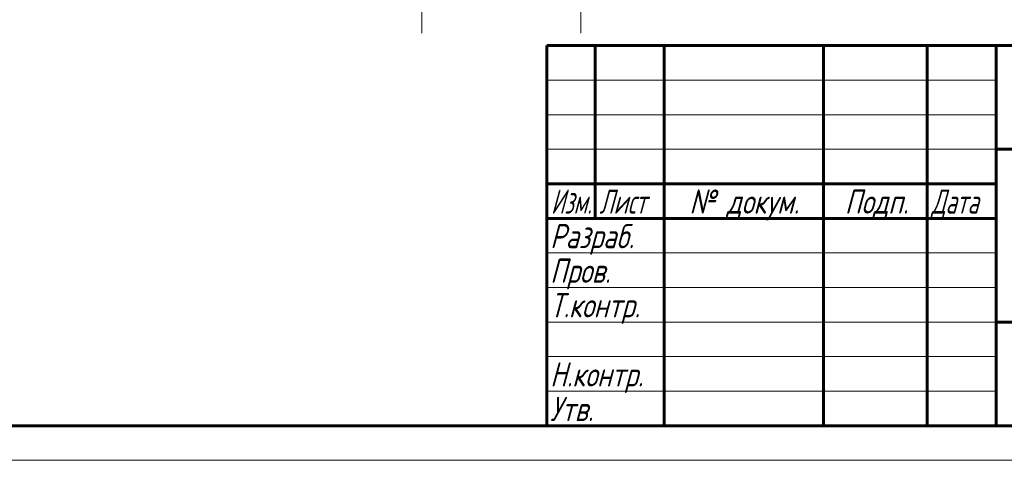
# Model space of a CAD drawing. Header units: millimetres. Extents: x 0 to 420, y 0 to 297.
# Tile 9 of 22: x 154 to 296, y 0 to 64. Entities that reach past the tile are written whole.
import ezdxf

# ---------------------------------------------------------------- set-up
doc = ezdxf.new("R2010")
doc.units = ezdxf.units.MM
for name, pattern in [('K5LT_AXLED', [19.5, 15, -1.5, 1.5, -1.5]), ('K5LT_BASIC', [0]), ('K5LT_THIN', [0])]:
    doc.linetypes.add(name, pattern=pattern)
doc.layers.add('Системный слой (1)', color=7, linetype='Continuous', true_color=0x6c6c6c)
doc.styles.add('KTEXTSTYLE', font='txt', dxfattribs={"width": 0.96, "height": 5})

# ---------------------------------------------------------------- blocks, each defined once
blk = doc.blocks.new('U169')
at = {"color": 143, "linetype": 'K5LT_BASIC', "lineweight": 60, "true_color": 0x33acca}
for p, q in [((230, 60), (415, 60)), ((230, 5), (230, 60)), ((237, 35), (237, 60)), ((247, 5), (247, 60)), ((270, 5), (270, 60)), ((285, 5), (285, 60)), ((295, 5), (295, 60)), ((295, 45), (415, 45)), ((230, 40), (295, 40)), ((230, 35), (295, 35)), ((295, 20), (365, 20)), ((415, 5), (20, 5))]:
    blk.add_line(p, q, dxfattribs=at)
at = {"color": 7, "linetype": 'K5LT_THIN', "lineweight": 18, "true_color": 0xffffff}
for p, q in [((230, 55), (295, 55)), ((230, 50), (295, 50)), ((230, 45), (295, 45)), ((230, 30), (295, 30)), ((230, 25), (295, 25)), ((230, 20), (295, 20)), ((230, 15), (295, 15)), ((230, 10), (295, 10)), ((420, 0), (0, 0))]:
    blk.add_line(p, q, dxfattribs=at)
at = {"color": 7, "char_height": 3.5, "attachment_point": 1, "style": 'KTEXTSTYLE'}
for s, insert in [('\\fArial|b0|c204|p34;\\H5.0;\\W1.000;\\Q15;\\fGOST Type AU|b0|i0|c204|p34;\\Q15;\\W0.786;\\H3.50;Изм.', (230.62, 39.18)), ('\\fArial|b0|c204|p34;\\H5.0;\\W1.000;\\Q15;\\fGOST Type AU|b0|i0|c204|p34;\\Q15;\\W0.800;\\H3.50;Лист', (237.61, 39.18)), ('\\fArial|b0|c204|p34;\\H5.0;\\W1.000;\\Q15;\\fGOST Type AU|b0|i0|c204|p34;\\Q15;\\W0.960;\\H3.50;№ докум.', (250.63, 39.18)), ('\\fArial|b0|c204|p34;\\H5.0;\\W1.000;\\Q15;\\fGOST Type AU|b0|i0|c204|p34;\\Q15;\\W0.960;\\H3.50;Подп.', (273.1, 39.18)), ('\\fArial|b0|c204|p34;\\H5.0;\\W1.000;\\Q15;\\fGOST Type AU|b0|i0|c204|p34;\\Q15;\\W0.800;\\H3.50;Дата', (285.61, 39.18)), ('\\fArial|b0|c204|p34;\\H5.0;\\W1.000;\\Q15;\\fGOST Type AU|b0|i0|c204|p34;\\Q15;\\W0.960;\\H3.50;Разраб.', (230.5, 34.18)), ('\\fArial|b0|c204|p34;\\H5.0;\\W1.000;\\Q15;\\fGOST Type AU|b0|i0|c204|p34;\\Q15;\\W0.960;\\H3.50;Пров.', (230.5, 29.18)), ('\\fArial|b0|c204|p34;\\H5.0;\\W1.000;\\Q15;\\fGOST Type AU|b0|i0|c204|p34;\\Q15;\\W0.960;\\H3.50;Т.контр.', (230.5, 24.18)), ('\\fArial|b0|c204|p34;\\H5.0;\\W1.000;\\Q15;\\fGOST Type AU|b0|i0|c204|p34;\\Q15;\\W0.960;\\H3.50;Н.контр.', (230.5, 14.18)), ('\\fArial|b0|c204|p34;\\H5.0;\\W1.000;\\Q15;\\fGOST Type AU|b0|i0|c204|p34;\\Q15;\\W0.960;\\H3.50;Утв.', (230.5, 9.18))]:
    blk.add_mtext(s, dxfattribs=dict(at, insert=insert))

msp = doc.modelspace()

# ---------------------------------------------------------------- linework, layer by layer
at = {"layer": 'Системный слой (1)', "color": 30, "linetype": 'K5LT_AXLED', "lineweight": 18, "true_color": 0xff8000}
for p, q in [((211.9675, 61.769), (211.9675, 66.2713)), ((234.9485, 61.769), (234.9485, 66.2713))]:
    msp.add_line(p, q, dxfattribs=at)

# ---------------------------------------------------------------- block references
msp.add_blockref('U169', (0, 0))

doc.saveas('drawing.dxf')
